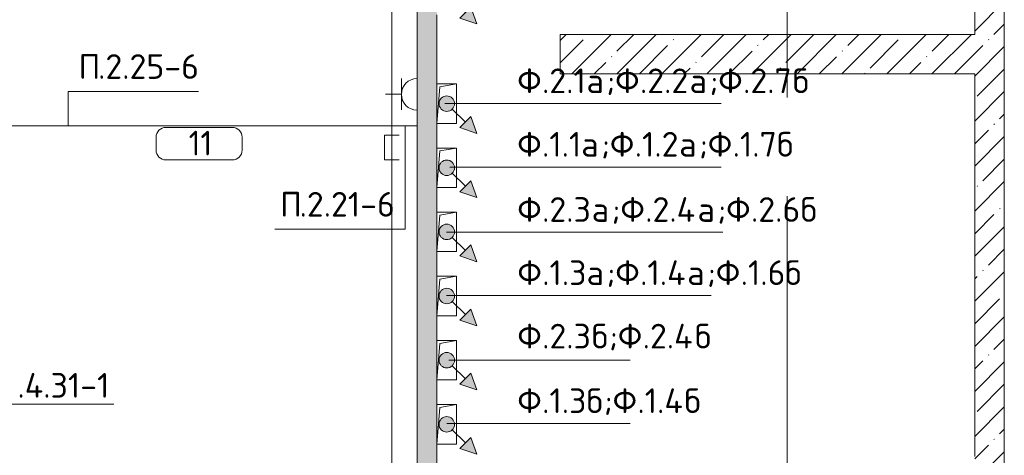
# Model space of a CAD drawing. Header units: millimetres. Extents: x -32229 to 169101, y -13689 to 125138.
# Tile 210 of 256: x 100127 to 110105, y 19287 to 23700. Entities that reach past the tile are written whole.
import ezdxf

# ---------------------------------------------------------------- set-up
doc = ezdxf.new("R2010")
doc.units = ezdxf.units.MM
doc.linetypes.add('ADSK_Линия сетки', pattern=[5000, 4000, -500, 0, -500])
for name, color, linetype, lineweight in [('A-____-NOTE-TEXT', 5, 'Continuous', 18), ('A-AREA-____-IDEN', 7, 'Continuous', 9), ('A-DETL-____-THIN', 7, 'Continuous', 9), ('A-WALL-____-MCUT', 7, 'Continuous', 40), ('A-WALL-____-PATT', 7, 'Continuous', 40), ('G-____-____-TEXT', 7, 'Continuous', 9), ('I-WALL-____-MCUT', 7, 'Continuous', 40), ('M-EQPM-____-OTLN', 7, 'Continuous', 18), ('S-GRID-____-OTLN', 7, 'Continuous', 9)]:
    doc.layers.add(name, color=color, linetype=linetype, lineweight=lineweight)
doc.layers.add('A-DETL-____-OTLN', color=7, linetype='Continuous', lineweight=9, true_color=0x00a600)
doc.styles.add('GOST Common_5', font='GOST_Common.ttf', dxfattribs={"height": 250})
doc.styles.add('ISOCPEUR', font='isocpeur.ttf', dxfattribs={"height": 250})
pattern_1 = [(45, (0, 0), (-228.0985, 228.0985), []), (45, (228.1, 0), (-228.0985, 228.0985), [403.225, -80.645, 6.706, -73.939])]

# ---------------------------------------------------------------- blocks, each defined once
blk = doc.blocks.new('АР_Канал вертикальный прямоугольный - ЭОМ-6364786--01 ЭМ')
at = {"layer": 'M-EQPM-____-OTLN', "color": 253, "lineweight": 13, "true_color": 0xaaaaaa}
for p, q in [((100, 200), (-100, 200)), ((-100, 200), (-100, -200)), ((100, 200), (-100, 200)), ((-100, 200), (-100, -200)), ((-100, -200), (-100, 200)), ((-100, 200), (100, 200)), ((-70, 170), (100, 200)), ((-70, 170), (100, 200)), ((100, -200), (100, 200)), ((100, 200), (100, -200)), ((-100, -200), (-70, 170)), ((-100, -200), (-70, 170)), ((-100, -200), (100, -200)), ((100, -200), (-100, -200))]:
    blk.add_line(p, q, dxfattribs=at)
blk = doc.blocks.new('Наметкина 10_РД_АР_П_отсоединено_rvt-1--01 ЭМ')
at = {"layer": 'A-WALL-____-PATT', "lineweight": 5, "true_color": 0xaaaaaa}
h = blk.add_hatch(dxfattribs=at)
h.set_pattern_fill('FP_1', color=253, style=0, pattern_type=2)
h.set_pattern_definition(pattern_1)
h.paths.add_polyline_path([(109805.3, 2600), (110105.3, 2600), (110105.3, 10850), (109805.3, 10850), (109805.3, 2609)])
h.paths.add_polyline_path([(109945.3, 11280), (110105.3, 11280), (110105.3, 11500), (109805.3, 11500), (109805.3, 11280), (109840.9, 11280)])
h.paths.add_polyline_path([(109812.3, 11830), (110105.3, 11830), (110105.3, 30150), (109805.3, 30150), (109805.3, 11830)])
h = blk.add_hatch(dxfattribs=at)
h.set_pattern_fill('FP_6', color=253, style=0, pattern_type=2)
h.set_pattern_definition([(135, (300.56, 377.28), (-565.6854, 6e-14), [10, -790]), (135, (349.8, 474.73), (-565.6854, 6e-14), [10, -790]), (135, (423.93, 473.06), (-565.6854, 6e-14), [10, -790]), (135, (229.92, 447.9), (-565.6854, 6e-14), [10, -790]), (135, (155.08, 447.9), (-565.6854, 6e-14), [10, -790]), (135, (114.9, 369.03), (-565.6854, 6e-14), [10, -790]), (135, (132.43, 285.8), (-565.6854, 6e-14), [10, -790]), (135, (214.66, 322), (-565.6854, 6e-14), [10, -790]), (135, (198.16, 261.88), (-565.6854, 6e-14), [10, -790]), (135, (45.2, 272.9), (-565.6854, 6e-14), [10, -790]), (135, (42.32, 336.16), (-565.6854, 6e-14), [10, -790]), (135, (92.26, 192.24), (-565.6854, 6e-14), [10, -790]), (135, (7.07, 149.2), (-565.6854, 6e-14), [10, -790]), (135, (80.6, 95.1), (-565.6854, 6e-14), [10, -790]), (135, (79.53, 36.94), (-565.6854, 6e-14), [10, -790]), (135, (153.87, 74.56), (-565.6854, 6e-14), [10, -790]), (135, (228.35, 124.8), (-565.6854, 6e-14), [10, -790]), (135, (279.75, 180.4), (-565.6854, 6e-14), [10, -790]), (135, (282.9, 31.63), (-565.6854, 6e-14), [10, -790]), (135, (377.38, 53.45), (-565.6854, 6e-14), [10, -790]), (135, (352.28, 102.7), (-565.6854, 6e-14), [10, -790]), (135, (354.05, 0), (-565.6854, 6e-14), [10, -790]), (135, (553.23, 16.45), (-565.6854, 6e-14), [10, -790]), (135, (542.38, 63.45), (-565.6854, 6e-14), [10, -790]), (135, (536.58, 239.3), (-565.6854, 6e-14), [10, -790]), (135, (475.85, 203.9), (-565.6854, 6e-14), [10, -790]), (135, (475.85, 316.54), (-565.6854, 6e-14), [10, -790]), (135, (520.8, 408.7), (-565.6854, 6e-14), [10, -790]), (135, (551.1, 470.8), (-565.6854, 6e-14), [10, -790]), (135, (235.25, 537.93), (-565.6854, 6e-14), [10, -790]), (135, (407.25, 547.65), (-565.6854, 6e-14), [10, -790]), (135, (94.5, 558.6), (-565.6854, 6e-14), [10, -790]), (135, (46.4, 532.3), (-565.6854, 6e-14), [10, -790]), (135, (85.56, 465.04), (-565.6854, 6e-14), [10, -790]), (135, (355.53, 181.14), (-565.6854, 6e-14), [10, -790]), (135, (362.23, 243.6), (-565.6854, 6e-14), [10, -790]), (135, (413.45, 344.1), (-565.6854, 6e-14), [10, -790]), (135, (286.3, 273.25), (-565.6854, 6e-14), [10, -790]), (135, (423.02, 263.72), (-565.6854, 6e-14), [10, -790]), (135, (162.94, 190.2), (-565.6854, 6e-14), [10, -790]), (135, (470.25, 120.93), (-565.6854, 6e-14), [10, -790]), (135, (484.48, 9.78), (-565.6854, 6e-14), [10, -790]), (45, (0, 212.13), (-565.6854, 0), []), (45, (212.13, 0), (-565.6854, 0), []), (45, (353.55, 0), (-565.6854, 0), []), (45, (0, 353.55), (-565.6854, 0), [])])
h.paths.add_polyline_path([(104155.3, 18875), (104355.3, 18875), (104355.3, 27850), (104155.3, 27850), (104155.3, 19025)])
h = blk.add_hatch(dxfattribs=at)
h.set_pattern_fill('FP_1', color=253, style=0, pattern_type=2)
h.set_pattern_definition(pattern_1)
h.paths.add_polyline_path([(106273.2, 23150), (108005.5, 23150), (108005.5, 23550), (105605.3, 23550), (105605.3, 23150), (105721.6, 23150)])
h = blk.add_hatch(dxfattribs=at)
h.set_pattern_fill('FP_1', color=253, style=0, pattern_type=2)
h.set_pattern_definition(pattern_1)
h.paths.add_polyline_path([(109787.1, 23150), (109805.3, 23150), (109805.3, 23550), (108005.5, 23550), (108005.5, 23150), (109555.3, 23150)])
at = {"layer": 'A-WALL-____-MCUT', "color": 253, "lineweight": 13, "true_color": 0xaaaaaa}
for p, q in [((110105.3, 11830), (110105.3, 30150)), ((109805.3, 29750), (109805.3, 23550)), ((108005.5, 23550), (105605.3, 23550)), ((105605.3, 23550), (105605.3, 23150)), ((109805.3, 23550), (108005.5, 23550)), ((105605.3, 23150), (108005.5, 23150)), ((108005.5, 23150), (109805.3, 23150)), ((109805.3, 23150), (109805.3, 19275))]:
    blk.add_line(p, q, dxfattribs=at)
at = {"layer": 'I-WALL-____-MCUT', "color": 253, "lineweight": 13, "true_color": 0xaaaaaa}
for p, q in [((104155.3, 25630), (104155.3, 18875)), ((104355.3, 23050), (104355.3, 23750)), ((104355.3, 22400), (104355.3, 22650)), ((104355.3, 21750), (104355.3, 22000)), ((104355.3, 21100), (104355.3, 21350)), ((104355.3, 20450), (104355.3, 20700)), ((104355.3, 19800), (104355.3, 20050)), ((104355.3, 19075), (104355.3, 19400))]:
    blk.add_line(p, q, dxfattribs=at)
at = {"layer": 'M-EQPM-____-OTLN', "color": 253, "lineweight": 13, "true_color": 0xaaaaaa}
for p in [(104455.3, 22850), (104455.3, 22200), (104455.3, 21550), (104455.3, 20900), (104455.3, 20250), (104455.3, 19600)]:
    blk.add_blockref('АР_Канал вертикальный прямоугольный - ЭОМ-6364786--01 ЭМ', p, dxfattribs=at)
blk = doc.blocks.new('УГО Выше ниже синее _ 2020 - УГО Выше ниже синее _ 2020-2088875--01 ЭМ')
at = {"layer": 'A-____-NOTE-TEXT', "lineweight": 9, "true_color": 0x804000}
h = blk.add_hatch(color=36, dxfattribs=at)
edge = h.paths.add_edge_path()
edge.add_arc((0, 0), 0.392, 270, 450)
edge.add_arc((0, 0), 0.392, 90, 270)
blk.add_hatch(color=36, dxfattribs=at).paths.add_polyline_path([(0.668, -1.215), (1.225, -0.658), (1.517, -1.508)])
at = {"layer": 'A-____-NOTE-TEXT', "color": 36, "lineweight": 9, "true_color": 0x804000}
for p, q in [((0.277, -0.277), (0.941, -0.941)), ((1.225, -0.658), (0.668, -1.215)), ((1.517, -1.508), (1.225, -0.658)), ((0.668, -1.215), (1.517, -1.508))]:
    blk.add_line(p, q, dxfattribs=at)
blk.add_circle((0, 0), 0.392, dxfattribs=at)
for start, end in [(90, 270), (270, 90)]:
    blk.add_arc((0, 0), 0.392, start, end, dxfattribs=at)
blk = doc.blocks.new('Марка помещения 2 - Марка помещения 2-1605974--01 ЭМ')
at = {"layer": 'A-AREA-____-IDEN', "color": 253, "true_color": 0xaaaaaa}
for p, q in [((-1.797, 0.841), (1.569, 0.841)), ((-2.297, -0.309), (-2.297, 0.341)), ((2.069, 0.341), (2.069, -0.309)), ((1.569, -0.809), (-1.797, -0.809))]:
    blk.add_line(p, q, dxfattribs=at)
for centre, start, end in [((-1.797, 0.341), 90, 180), ((1.569, 0.341), 0, 90), ((-1.797, -0.309), 180, 270), ((1.569, -0.309), 270, 360)]:
    blk.add_arc(centre, 0.5, start, end, dxfattribs=at)

msp = doc.modelspace()

# ---------------------------------------------------------------- linework, layer by layer
at = {"layer": 'A-____-NOTE-TEXT', "color": 5, "lineweight": 9, "true_color": 0x0000ff}
for p, q in [((103995.3, 23105.9), (103995.3, 22785.9)), ((104155.3, 22784), (104155.3, 23104)), ((103995.3, 22944), (103835.3, 22944))]:
    msp.add_line(p, q, dxfattribs=at)
msp.add_arc((104155.3, 22944), 160, 90, 270, dxfattribs=at)
at = {"layer": 'A-DETL-____-OTLN', "color": 5, "true_color": 0x0000ff}
for p, q in [((103898.9, 32993.8), (103898.9, 12213.8)), ((104155.2, 22944), (104155.2, 22624)), ((104155.2, 22624), (99805.3, 22624)), ((103973.8, 22528.6), (103823.9, 22528.6)), ((103823.9, 22528.6), (103823.9, 22278.6)), ((103823.9, 22278.6), (103973.8, 22278.6))]:
    msp.add_line(p, q, dxfattribs=at)
at = {"layer": 'A-DETL-____-THIN'}
for p, q in [((101939.8, 22972.7), (100619.8, 22972.7)), ((100619.8, 22972.7), (100619.8, 22624)), ((104436.3, 22850), (107236.3, 22850)), ((104033.8, 21576.9), (104033.8, 22624)), ((107236.3, 22206.5), (104486.3, 22206.5)), ((102713.8, 21576.9), (104033.8, 21576.9)), ((104453.2, 21546), (107253.2, 21546)), ((104453.2, 20904.9), (107133.2, 20904.9)), ((106315.3, 20250), (104475.3, 20250)), ((99479.8, 19805), (101079.8, 19805)), ((104455.3, 19608.2), (106315.3, 19608.2))]:
    msp.add_line(p, q, dxfattribs=at)
at = {"layer": 'S-GRID-____-OTLN', "color": 253, "linetype": 'ADSK_Линия сетки', "true_color": 0xaaaaaa}
msp.add_line((107905.3, -12088.9), (107905.3, 125138.4), dxfattribs=at)

# ---------------------------------------------------------------- block references
at = {"lineweight": 5}
msp.add_blockref('Наметкина 10_РД_АР_П_отсоединено_rvt-1--01 ЭМ', (0, 0), dxfattribs=at)
at = {"layer": 'A-____-NOTE-TEXT', "color": 36, "lineweight": 9, "true_color": 0x804000, "xscale": 200, "yscale": 200, "zscale": 200}
for p in [(104455.3, 23960), (104455.3, 22850), (104455.3, 22200), (104455.3, 21550), (104455.3, 20900), (104455.3, 20250), (104455.3, 19600)]:
    msp.add_blockref('УГО Выше ниже синее _ 2020 - УГО Выше ниже синее _ 2020-2088875--01 ЭМ', p, dxfattribs=at)
at = {"layer": 'A-AREA-____-IDEN', "color": 253, "true_color": 0xaaaaaa, "xscale": 199.9999999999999, "yscale": 199.9999999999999, "zscale": 199.9999999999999}
msp.add_blockref('Марка помещения 2 - Марка помещения 2-1605974--01 ЭМ', (101968.4, 22441), dxfattribs=at)

# ---------------------------------------------------------------- texts
at = {"layer": 'A-AREA-____-IDEN', "color": 253, "true_color": 0xaaaaaa, "insert": (101839.9, 22574.8), "char_height": 250, "width": 320.675, "attachment_point": 1, "style": 'GOST Common_5'}
msp.add_mtext('11', dxfattribs=at)
at = {"layer": 'G-____-____-TEXT', "char_height": 250, "attachment_point": 1, "style": 'ISOCPEUR'}
for s, insert, width in [('\\fISOCPEUR|b0|i0|c204|p34|;П', (100723.8, 23350.7), 240.506), ('.2.25-6', (100922.2, 23350.7), 1234.599), ('\\fISOCPEUR|b0|i0|c204|p34|;Ф', (105169.7, 23206.1), 304.641), ('.2.1', (105421, 23206.1), 545.148), ('\\fISOCPEUR|b0|i0|c204|p34|;Ф', (106161.9, 23206.1), 304.641), ('.2.2', (106413.2, 23206.1), 609.282), ('\\fISOCPEUR|b0|i0|c204|p34|;Ф', (107207, 23206.1), 304.641), ('.2.7', (107458.3, 23206.1), 609.282), ('\\fISOCPEUR|b0|i0|c204|p34|;б', (107961, 23206.1), 208.439), ('\\fISOCPEUR|b0|i0|c204|p34|;а', (105870.8, 23206.1), 240.506), ('\\fISOCPEUR|b0|i0|c204|p34|;;', (106069.2, 23206.1), 112.236), ('\\fISOCPEUR|b0|i0|c204|p34|;а', (106915.9, 23206.1), 240.506), ('\\fISOCPEUR|b0|i0|c204|p34|;;', (107114.4, 23206.1), 112.236), ('\\fISOCPEUR|b0|i0|c204|p34|;Ф', (105169.7, 22562.6), 304.641), ('.1.1', (105421, 22562.6), 481.012), ('\\fISOCPEUR|b0|i0|c204|p34|;Ф', (106108.9, 22562.6), 304.641), ('.1.2', (106360.3, 22562.6), 545.148), ('\\fISOCPEUR|b0|i0|c204|p34|;Ф', (107101.1, 22562.6), 304.641), ('.1.7', (107352.5, 22562.6), 545.148), ('\\fISOCPEUR|b0|i0|c204|p34|;б', (107802.3, 22562.6), 208.439), ('\\fISOCPEUR|b0|i0|c204|p34|;а', (105817.9, 22562.6), 240.506), ('\\fISOCPEUR|b0|i0|c204|p34|;;', (106016.3, 22562.6), 112.236), ('\\fISOCPEUR|b0|i0|c204|p34|;а', (106810.1, 22562.6), 240.506), ('\\fISOCPEUR|b0|i0|c204|p34|;;', (107008.5, 22562.6), 112.236), ('\\fISOCPEUR|b0|i0|c204|p34|;П', (102765.8, 21954.8), 240.506), ('.2.21-6', (102964.2, 21954.8), 1170.464), ('\\fISOCPEUR|b0|i0|c204|p34|;Ф', (105170.2, 21902.1), 304.641), ('.2.3', (105421.6, 21902.1), 609.282), ('\\fISOCPEUR|b0|i0|c204|p34|;Ф', (106215.3, 21902.1), 304.641), ('.2.4', (106466.7, 21902.1), 641.35), ('\\fISOCPEUR|b0|i0|c204|p34|;Ф', (107286.9, 21902.1), 304.641), ('.2.6', (107538.3, 21902.1), 609.282), ('\\fISOCPEUR|b0|i0|c204|p34|;б', (108041, 21902.1), 208.439), ('\\fISOCPEUR|b0|i0|c204|p34|;а', (105924.3, 21902.1), 240.506), ('\\fISOCPEUR|b0|i0|c204|p34|;;', (106122.7, 21902.1), 112.236), ('\\fISOCPEUR|b0|i0|c204|p34|;а', (106995.9, 21902.1), 240.506), ('\\fISOCPEUR|b0|i0|c204|p34|;;', (107194.3, 21902.1), 112.236), ('\\fISOCPEUR|b0|i0|c204|p34|;Ф', (105171.5, 21262), 304.641), ('.1.3', (105422.8, 21262), 545.148), ('\\fISOCPEUR|b0|i0|c204|p34|;Ф', (106163.7, 21262), 304.641), ('.1.4', (106415, 21262), 577.215), ('\\fISOCPEUR|b0|i0|c204|p34|;Ф', (107182.3, 21262), 304.641), ('.1.6', (107433.7, 21262), 545.148), ('\\fISOCPEUR|b0|i0|c204|p34|;б', (107883.5, 21262), 208.439), ('\\fISOCPEUR|b0|i0|c204|p34|;а', (105872.6, 21262), 240.506), ('\\fISOCPEUR|b0|i0|c204|p34|;;', (106071.1, 21262), 112.236), ('\\fISOCPEUR|b0|i0|c204|p34|;а', (106891.3, 21262), 240.506), ('\\fISOCPEUR|b0|i0|c204|p34|;;', (107089.7, 21262), 112.236), ('\\fISOCPEUR|b0|i0|c204|p34|;Ф', (105170.6, 20619.2), 304.641), ('.2.3', (105422, 20619.2), 609.282), ('\\fISOCPEUR|b0|i0|c204|p34|;б', (105924.7, 20619.2), 208.439), ('\\fISOCPEUR|b0|i0|c204|p34|;Ф', (106189.3, 20619.2), 304.641), ('.2.4', (106440.6, 20619.2), 641.35), ('\\fISOCPEUR|b0|i0|c204|p34|;б', (106969.8, 20619.2), 208.439), ('\\fISOCPEUR|b0|i0|c204|p34|;;', (106096.7, 20619.2), 112.236), ('.4.31-1', (100104.7, 20120.5), 1138.396), ('\\fISOCPEUR|b0|i0|c204|p34|;Ф', (105170.6, 19964.6), 304.641), ('.1.3', (105422, 19964.6), 545.148), ('\\fISOCPEUR|b0|i0|c204|p34|;б', (105871.8, 19964.6), 208.439), ('\\fISOCPEUR|b0|i0|c204|p34|;Ф', (106136.4, 19964.6), 304.641), ('.1.4', (106387.7, 19964.6), 577.215), ('\\fISOCPEUR|b0|i0|c204|p34|;б', (106864, 19964.6), 208.439), ('\\fISOCPEUR|b0|i0|c204|p34|;;', (106043.8, 19964.6), 112.236)]:
    msp.add_mtext(s, dxfattribs=dict(at, insert=insert, width=width))

doc.saveas('drawing.dxf')
